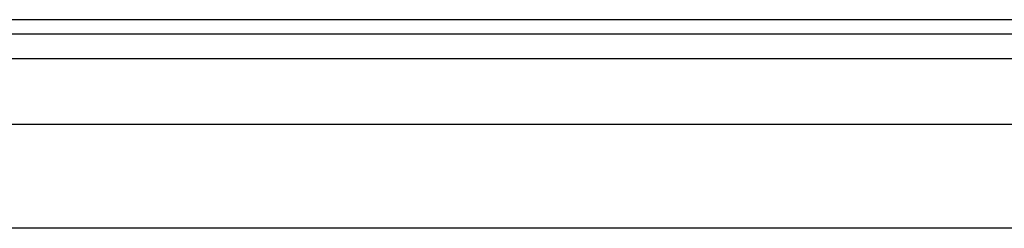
# Model space of a CAD drawing. Header units: inches. Extents: x 4 to 114, y 7 to 59.
# Tile 22 of 55: x 7.618 to 11.342, y 38.786 to 39.573. Entities that reach past the tile are written whole.
import ezdxf

# ---------------------------------------------------------------- set-up
doc = ezdxf.new("R2010")
doc.units = ezdxf.units.IN
doc.header["$MEASUREMENT"] = 0
doc.layers.add('Visible Edges(ANSI)', color=7, linetype='Continuous', lineweight=25)
doc.layers.add('Visible Tangent Edges(ANSI)', color=7, linetype='Continuous', lineweight=25)

msp = doc.modelspace()

# ---------------------------------------------------------------- linework, layer by layer
at = {"layer": 'Visible Edges(ANSI)'}
for p, q in [((27.666, 39.5734), (4.04, 39.5734)), ((4.04, 39.5204), (27.666, 39.5204)), ((4.7708, 39.1797), (26.9149, 39.1797)), ((26.9149, 38.786), (4.7708, 38.786))]:
    msp.add_line(p, q, dxfattribs=at)
at = {"layer": 'Visible Tangent Edges(ANSI)'}
msp.add_line((4.04, 39.4274), (27.666, 39.4274), dxfattribs=at)

doc.saveas('drawing.dxf')
